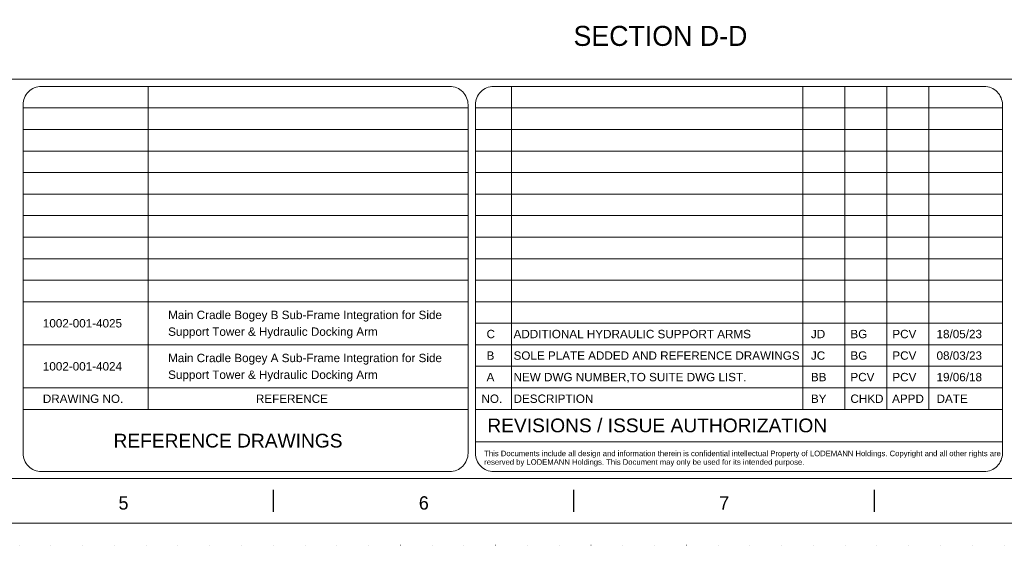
# Model space of a CAD drawing. Header units: millimetres. Extents: x -91343 to -63338, y -767328 to -747548.
# Tile 6 of 42: x -81494 to -74116, y -767328 to -763393. Entities that reach past the tile are written whole.
import ezdxf

# ---------------------------------------------------------------- set-up
doc = ezdxf.new("R2010")
doc.units = ezdxf.units.MM
doc.header["$MEASUREMENT"] = 0
doc.linetypes.add('DGN Style 1', pattern=[238.072395, 0.396127, -237.676268])
doc.linetypes.add('DGN Style 5', pattern=[277.288979, 118.838134, -158.450845])
doc.layers.add('01 Title Block', color=7, linetype='Continuous', lineweight=0)
doc.styles.get("Standard").update_dxf_attribs({"font": 'arial.ttf'})
doc.styles.add('Style-Arial', font='arial.ttf')
doc.styles.add('Style-ENGINEERING', font='ENGINEERING.shx')
doc.styles.add('Swiss1', font='swiss.ttf', dxfattribs={"height": 1})

# ---------------------------------------------------------------- blocks, each defined once
blk = doc.blocks.new('*U571')
for p, q in [((-67.63, -2.47), (-67.63, 2.53)), ((-0.05, -2.47), (-0.05, 2.53)), ((67.54, -2.47), (67.54, 2.53))]:
    blk.add_line(p, q)
at = {"char_height": 3, "attachment_point": 5, "line_spacing_factor": 1.2, "style": 'Style-ENGINEERING'}
for s, insert in [('5', (-101.42, -0.47)), ('6', (-33.84, -0.47)), ('7', (33.74, -0.47))]:
    blk.add_mtext(s, dxfattribs=dict(at, insert=insert))
blk = doc.blocks.new('*U570')
at = {"color": 7, "linetype": 'Continuous', "lineweight": 0, "flags": 128}
blk.add_lwpolyline([(-415.55, 292.03), (415.45, 292.03), (415.45, -291.97), (-415.55, -291.97), (-415.55, 292.03)], close=True, dxfattribs=at)
at = {"color": 7, "linetype": 'Continuous', "lineweight": 13, "flags": 128}
blk.add_lwpolyline([(-405.55, 282.03), (405.45, 282.03), (405.45, -281.97), (-405.55, -281.97), (-405.55, 282.03)], close=True, dxfattribs=at)
blk.add_blockref('*U571', (0, -287))
blk = doc.blocks.new('*U569')
at = {"color": 7, "lineweight": 13}
blk.add_line((-13503.19, -6400.47), (13503.11, -6400.47), dxfattribs=at)
at = {"color": 7, "linetype": 'DGN Style 1', "lineweight": 0, "flags": 128}
blk.add_lwpolyline([(-14002.69, 9890.07), (14002.61, 9890.07), (14002.61, -9890.13), (-14002.69, -9890.13), (-14002.69, 9890.07)], close=True, dxfattribs=at)
at = {"layer": '01 Title Block', "color": 7, "linetype": 'Continuous', "lineweight": 0}
for p, q in [((-3189.64, -8872.72), (-3189.64, -6455.32)), ((-468.37, -6455.32), (-468.37, -8872.72)), ((1715.65, -6455.32), (1715.65, -8872.72)), ((2029.96, -6455.32), (2029.96, -8872.72)), ((2344.27, -6455.32), (2344.27, -8872.72)), ((2658.58, -6455.32), (2658.58, -8872.72)), ((-4128.47, -6616.48), (-794.17, -6616.48)), ((-739.32, -6616.48), (3210.11, -6616.48)), ((-4128.47, -6777.64), (-794.17, -6777.64)), ((-739.32, -6777.64), (3210.11, -6777.64)), ((-4128.47, -6938.8), (-794.17, -6938.8)), ((-739.32, -6938.8), (3210.11, -6938.8)), ((-4128.47, -7099.96), (-794.17, -7099.96)), ((-739.32, -7099.96), (3210.11, -7099.96)), ((-4128.47, -7261.12), (-794.17, -7261.12)), ((-739.32, -7261.12), (3210.11, -7261.12)), ((-4128.47, -7422.28), (-794.17, -7422.28)), ((-739.32, -7422.28), (3210.11, -7422.28)), ((-4128.47, -7583.44), (-794.17, -7583.44)), ((-739.32, -7583.44), (3210.11, -7583.44)), ((-4128.47, -7744.6), (-794.17, -7744.6)), ((-739.32, -7744.6), (3210.11, -7744.6)), ((-4128.47, -7905.76), (-794.17, -7905.76)), ((-739.32, -7905.76), (3210.11, -7905.76)), ((-4128.47, -8066.92), (-794.17, -8066.92)), ((-739.32, -8066.92), (3210.11, -8066.92)), ((-739.32, -8228.08), (3210.11, -8228.08)), ((-4128.47, -8389.24), (-794.17, -8389.24)), ((-739.32, -8389.24), (3210.11, -8389.24)), ((-739.32, -8550.4), (3210.11, -8550.4)), ((-4128.47, -8711.56), (-794.17, -8711.56)), ((-4128.47, -8711.56), (-794.17, -8711.56)), ((-739.32, -8711.56), (2858.25, -8711.56)), ((-739.32, -8711.56), (3210.11, -8711.56)), ((-4128.47, -8872.72), (-794.17, -8872.72)), ((-739.32, -8872.72), (3210.11, -8872.72)), ((-739.32, -9116.16), (3210.11, -9116.16))]:
    blk.add_line(p, q, dxfattribs=at)
at = {"layer": '01 Title Block', "color": 7, "linetype": 'Continuous', "lineweight": 0, "flags": 128}
for points in [[(-3991.34, -6455.32), (-931.29, -6455.32, -0.4142136), (-794.17, -6592.45), (-794.17, -9201.43, -0.4142136), (-931.29, -9338.56), (-3991.34, -9338.56, -0.4142136), (-4128.47, -9201.43), (-4128.47, -6592.45, -0.4142136), (-3991.34, -6455.32)], [(-602.19, -6455.32), (3072.98, -6455.32, -0.4142136), (3210.11, -6592.45), (3210.11, -9201.43, -0.4142136), (3072.98, -9338.56), (-602.19, -9338.56, -0.4142136), (-739.32, -9201.43), (-739.32, -6592.45, -0.4142136), (-602.19, -6455.32)]]:
    blk.add_lwpolyline(points, format="xyb", close=True, dxfattribs=at)
at = {"xscale": 33.30000000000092, "yscale": 33.30000000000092, "zscale": 33.30000000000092}
blk.add_blockref('*U570', (1.52, -1.02), dxfattribs=at)
at = {"color": 7, "lineweight": 13, "insert": (647.58, -6077.91), "char_height": 149.85, "width": 8136.0967, "attachment_point": 5, "line_spacing_factor": 0.9, "style": 'Style-ENGINEERING'}
blk.add_mtext('SECTION D-D', dxfattribs=at)
at = {"color": 7, "linetype": 'DGN Style 5', "lineweight": 0, "char_height": 62.6181, "attachment_point": 1, "style": 'Style-Arial'}
for s, insert, width, line_spacing_factor in [('Main Cradle Bogey B Sub-Frame Integration for Side Support Tower & Hydraulic Docking Arm', (-3041.12, -8134.16), 2197.538, 1.2), ('1002-001-4025', (-3979.95, -8196.77), 2197.538, 1.538532), ('ADDITIONAL HYDRAULIC SUPPORT ARMS', (-452.96, -8277.35), 2197.538, 1.538532), ('Main Cradle Bogey A Sub-Frame Integration for Side Support Tower & Hydraulic Docking Arm', (-3041.12, -8456.48), 2197.538, 1.2), ('SOLE PLATE ADDED AND REFERENCE DRAWINGS', (-452.96, -8438.51), 2197.538, 1.538532), ('1002-001-4024', (-3979.95, -8519.09), 2197.538, 1.538532), ('NEW DWG NUMBER,TO SUITE DWG LIST.', (-452.96, -8599.67), 2116.9475, 1.538532)]:
    blk.add_mtext(s, dxfattribs=dict(at, insert=insert, width=width, line_spacing_factor=line_spacing_factor))
at = {"lineweight": 0, "char_height": 62.62, "attachment_point": 1, "line_spacing_factor": 1.538532, "style": 'Style-Arial'}
for s, insert in [('C', (-655.31, -8277.35)), ('B', (-655.31, -8438.51)), ('A', (-655.31, -8599.67))]:
    blk.add_mtext(s, dxfattribs=dict(at, insert=insert))
at = {"lineweight": 0, "char_height": 62.618, "width": 1763.5805, "attachment_point": 1, "line_spacing_factor": 1.538532, "style": 'Style-Arial'}
for s, insert in [('JD', (1775.16, -8277.35)), ('BG', (2071.08, -8277.35)), ('PCV', (2385.39, -8277.35)), ('18/05/23', (2716.41, -8277.35)), ('JC', (1775.16, -8438.51)), ('BG', (2071.08, -8438.51)), ('PCV', (2385.39, -8438.51)), ('08/03/23', (2716.41, -8438.51)), ('BB', (1775.16, -8599.67)), ('PCV', (2071.08, -8599.67)), ('PCV', (2385.39, -8599.67)), ('19/06/18', (2716.41, -8599.67))]:
    blk.add_mtext(s, dxfattribs=dict(at, insert=insert))
at = {"layer": '01 Title Block', "color": 7, "linetype": 'Continuous', "lineweight": 0, "attachment_point": 1, "line_spacing_factor": 0.938532}
for s, insert, char_height, width in [('DRAWING NO. ', (-3979.95, -8761.58), 62.6181, 686.9915), ('REFERENCE ', (-2383.55, -8761.58), 62.618, 686.9915), ('NO.', (-693.32, -8761.58), 62.618, 180.6797), ('DESCRIPTION ', (-452.96, -8761.58), 62.6181, 686.9915), ('BY', (1775.16, -8761.58), 62.618, 386.5361), ('CHKD', (2071.08, -8761.58), 62.618, 272.9166), ('APPD', (2383.38, -8761.58), 62.618, 272.9166), ('DATE', (2716.41, -8761.58), 62.618, 273.9815), ('REVISIONS / ISSUE AUTHORIZATION\\fArial|b1|i0|c00|p39; ', (-649.59, -8941.28), 102.8459, 2637.3275), ('REFERENCE DRAWINGS ', (-3450.61, -9055.44), 102.8459, 2637.3275)]:
    blk.add_mtext(s, dxfattribs=dict(at, insert=insert, char_height=char_height, width=width))
at = {"layer": '01 Title Block', "color": 7, "linetype": 'Continuous', "lineweight": 0, "insert": (-672.83, -9181.89), "char_height": 41.13837, "width": 4033.1791, "attachment_point": 1, "line_spacing_factor": 0.938532, "style": 'Swiss1'}
blk.add_mtext('\\fArial|b0|i0|c00|p39;This Documents include all design and information therein is confidential intellectual Property of LODEMANN Holdings. Copyright and all other rights are reserved by LODEMANN Holdings. This Document may only be used for its intended purpose.\\fArial|b1|i0|c00|p39;        ', dxfattribs=at)

msp = doc.modelspace()

# ---------------------------------------------------------------- block references
at = {"color": 7, "linetype": 'Continuous', "lineweight": 13}
msp.add_blockref('*U569', (-77340.2, -757437.75), dxfattribs=at)

doc.saveas('drawing.dxf')
